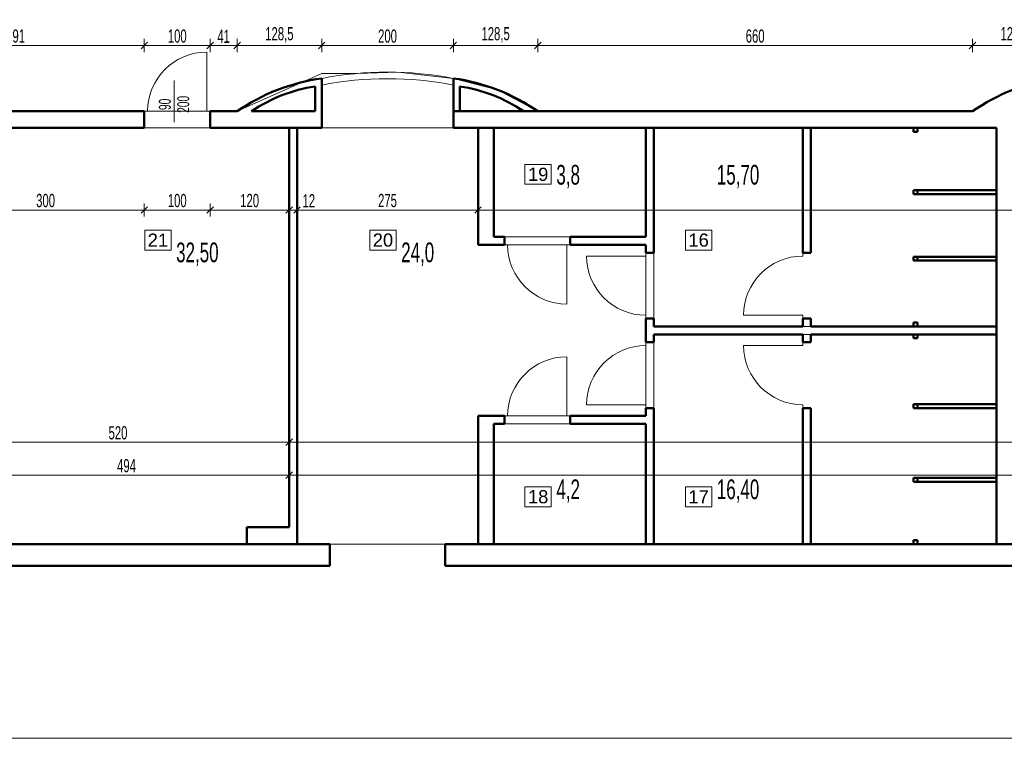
# Model space of a CAD drawing. Header units: millimetres. Extents: x 72202 to 304796, y 21658 to 519946.
# Tile 19 of 139: x 195929 to 197425, y 200669 to 201761. Entities that reach past the tile are written whole.
import ezdxf

# ---------------------------------------------------------------- set-up
doc = ezdxf.new("R2010")
doc.units = ezdxf.units.MM
doc.layers.get('0').update_dxf_attribs({"color": 253})
doc.layers.get('Defpoints').update_dxf_attribs({"color": 253})
for name, color, linetype, lineweight in [('DRZWI I OKNA OPISY', 253, 'Continuous', 9), ('linia - gruba - projektowana', 253, 'Continuous', 50), ('LINIA CIENKA', 7, 'Continuous', 13), ('LINIA WYMIAROWANIE', 253, 'Continuous', 9), ('OPISY', 253, 'Continuous', 9)]:
    doc.layers.add(name, color=color, linetype=linetype, lineweight=lineweight)
doc.layers.add('LINIA-NIE DRUKOWAĆ', color=253, linetype='Continuous', lineweight=20, plot=False)
doc.styles.add('simplex', font='arial.ttf')
doc.styles.get("Standard").update_dxf_attribs({"font": 'ARIALN.TTF', "width": 0.75})
doc.dimstyles.new('sebek100', dxfattribs={"dimtxt": 17, "dimasz": 10, "dimexe": 10, "dimexo": 20, "dimgap": 4, "dimtad": 1, "dimrnd": 0.5, "dimtxsty": 'Standard', "dimblk": 'OBLIQUE', "dimcen": 8, "dimclre": 1, "dimazin": 0, "dimtm": 1e-09, "dimtfac": 1, "dimtix": 1, "dimtmove": 1, "dimatfit": 3, "dimldrblk": 'zas', "dimfxl": 10, "dimfxlon": 1, "dimtolj": 2, "dimlwd": -1, "dimlwe": -1, "dimarcsym": 0})

# ---------------------------------------------------------------- blocks, each defined once
blk = doc.blocks.new('_Oblique')
at = {"color": 0, "linetype": 'ByBlock', "lineweight": -2}
blk.add_line((-0.5, -0.5), (0.5, 0.5), dxfattribs=at)
blk = doc.blocks.new('*D156')
at = {"layer": 'Defpoints', "color": 0, "lineweight": -3, "ltscale": 4, "transparency": 16777216}
for p in [(196118.3, 201597), (195818.3, 201507), (196118.3, 201472)]:
    blk.add_point(p, dxfattribs=at)
at = {"layer": 'LINIA WYMIAROWANIE', "ltscale": 4, "transparency": 16777216}
for p, q in [((195818.3, 201482), (195818.3, 201462)), ((196118.3, 201482), (196118.3, 201462))]:
    blk.add_line(p, q, dxfattribs=at)
at = {"layer": 'LINIA WYMIAROWANIE', "color": 0, "ltscale": 4, "transparency": 16777216}
blk.add_line((195818.3, 201472), (196118.3, 201472), dxfattribs=at)
at = {"layer": 'LINIA WYMIAROWANIE', "color": 0, "ltscale": 4, "transparency": 16777216, "xscale": 10, "yscale": 10, "zscale": 10, "rotation": 180}
blk.add_blockref('_Oblique', (195818.3, 201472), dxfattribs=at)
at = {"layer": 'LINIA WYMIAROWANIE', "color": 0, "ltscale": 4, "transparency": 16777216, "xscale": 10, "yscale": 10, "zscale": 10}
blk.add_blockref('_Oblique', (196118.3, 201472), dxfattribs=at)
at = {"layer": 'LINIA WYMIAROWANIE', "color": 0, "lineweight": -3, "ltscale": 4, "transparency": 16777216, "insert": (195968.3, 201486.3), "char_height": 20, "attachment_point": 5, "bg_fill": 3, "box_fill_scale": 1.1, "bg_fill_color": 256, "bg_fill_true_color": 13158600, "bg_fill_transparency": 0}
blk.add_mtext('\\A2;300', dxfattribs=at)
blk = doc.blocks.new('zas')
blk = doc.blocks.new('*D157')
at = {"layer": 'Defpoints', "color": 0, "lineweight": -3, "ltscale": 4, "transparency": 16777216}
for p in [(196118.3, 201597), (196218.3, 201597), (196218.3, 201472)]:
    blk.add_point(p, dxfattribs=at)
at = {"layer": 'LINIA WYMIAROWANIE', "ltscale": 4, "transparency": 16777216}
for p, q in [((196118.3, 201482), (196118.3, 201462)), ((196218.3, 201482), (196218.3, 201462))]:
    blk.add_line(p, q, dxfattribs=at)
at = {"layer": 'LINIA WYMIAROWANIE', "color": 0, "ltscale": 4, "transparency": 16777216}
blk.add_line((196118.3, 201472), (196218.3, 201472), dxfattribs=at)
at = {"layer": 'LINIA WYMIAROWANIE', "color": 0, "ltscale": 4, "transparency": 16777216, "xscale": 10, "yscale": 10, "zscale": 10, "rotation": 180}
blk.add_blockref('_Oblique', (196118.3, 201472), dxfattribs=at)
at = {"layer": 'LINIA WYMIAROWANIE', "color": 0, "ltscale": 4, "transparency": 16777216, "xscale": 10, "yscale": 10, "zscale": 10}
blk.add_blockref('_Oblique', (196218.3, 201472), dxfattribs=at)
at = {"layer": 'LINIA WYMIAROWANIE', "color": 0, "lineweight": -3, "ltscale": 4, "transparency": 16777216, "insert": (196168.3, 201486.3), "char_height": 20, "attachment_point": 5, "bg_fill": 3, "box_fill_scale": 1.1, "bg_fill_color": 256, "bg_fill_true_color": 13158600, "bg_fill_transparency": 0}
blk.add_mtext('\\A2;100', dxfattribs=at)
blk = doc.blocks.new('*D158')
at = {"layer": 'Defpoints', "color": 0, "lineweight": -3, "ltscale": 4, "transparency": 16777216}
for p in [(196218.3, 201597), (196338.3, 201579.2), (196338.3, 201472)]:
    blk.add_point(p, dxfattribs=at)
at = {"layer": 'LINIA WYMIAROWANIE', "ltscale": 4, "transparency": 16777216}
for p, q in [((196218.3, 201482), (196218.3, 201462)), ((196338.3, 201482), (196338.3, 201462))]:
    blk.add_line(p, q, dxfattribs=at)
at = {"layer": 'LINIA WYMIAROWANIE', "color": 0, "ltscale": 4, "transparency": 16777216}
blk.add_line((196218.3, 201472), (196338.3, 201472), dxfattribs=at)
at = {"layer": 'LINIA WYMIAROWANIE', "color": 0, "ltscale": 4, "transparency": 16777216, "xscale": 10, "yscale": 10, "zscale": 10, "rotation": 180}
blk.add_blockref('_Oblique', (196218.3, 201472), dxfattribs=at)
at = {"layer": 'LINIA WYMIAROWANIE', "color": 0, "ltscale": 4, "transparency": 16777216, "xscale": 10, "yscale": 10, "zscale": 10}
blk.add_blockref('_Oblique', (196338.3, 201472), dxfattribs=at)
at = {"layer": 'LINIA WYMIAROWANIE', "color": 0, "lineweight": -3, "ltscale": 4, "transparency": 16777216, "insert": (196278.3, 201486.3), "char_height": 20, "attachment_point": 5, "bg_fill": 3, "box_fill_scale": 1.1, "bg_fill_color": 256, "bg_fill_true_color": 13158600, "bg_fill_transparency": 0}
blk.add_mtext('\\A2;120', dxfattribs=at)
blk = doc.blocks.new('*D159')
at = {"layer": 'Defpoints', "color": 0, "lineweight": -3, "ltscale": 4, "transparency": 16777216}
for p in [(196338.3, 201579.2), (196350.3, 201576.8)]:
    blk.add_point(p, dxfattribs=at)
at = {"layer": 'LINIA WYMIAROWANIE', "ltscale": 4, "transparency": 16777216}
for p, q in [((196338.3, 201482), (196338.3, 201462)), ((196350.3, 201482), (196350.3, 201462))]:
    blk.add_line(p, q, dxfattribs=at)
at = {"layer": 'LINIA WYMIAROWANIE', "color": 0, "ltscale": 4, "transparency": 16777216}
blk.add_line((196338.3, 201472), (196350.3, 201472), dxfattribs=at)
at = {"layer": 'LINIA WYMIAROWANIE', "color": 0, "ltscale": 4, "transparency": 16777216, "xscale": 10, "yscale": 10, "zscale": 10, "rotation": 180}
blk.add_blockref('_Oblique', (196338.3, 201472), dxfattribs=at)
at = {"layer": 'LINIA WYMIAROWANIE', "color": 0, "lineweight": -3, "ltscale": 4, "transparency": 16777216, "insert": (196368.2, 201486.1), "char_height": 20, "attachment_point": 5, "bg_fill": 3, "box_fill_scale": 1.1, "bg_fill_color": 256, "bg_fill_true_color": 13158600, "bg_fill_transparency": 0}
blk.add_mtext('\\A2;12', dxfattribs=at)
at = {"layer": 'Defpoints', "color": 0, "lineweight": -3, "ltscale": 4, "transparency": 16777216}
blk.add_point((196350.3, 201472), dxfattribs=at)
at = {"layer": 'LINIA WYMIAROWANIE', "color": 0, "ltscale": 4, "transparency": 16777216, "xscale": 10, "yscale": 10, "zscale": 10}
blk.add_blockref('_Oblique', (196350.3, 201472), dxfattribs=at)
blk = doc.blocks.new('*D160')
at = {"layer": 'Defpoints', "color": 0, "lineweight": -3, "ltscale": 4, "transparency": 16777216}
for p in [(196350.3, 201576.8), (196625.3, 201535.9), (196625.3, 201472)]:
    blk.add_point(p, dxfattribs=at)
at = {"layer": 'LINIA WYMIAROWANIE', "ltscale": 4, "transparency": 16777216}
for p, q in [((196350.3, 201482), (196350.3, 201462)), ((196625.3, 201482), (196625.3, 201462))]:
    blk.add_line(p, q, dxfattribs=at)
at = {"layer": 'LINIA WYMIAROWANIE', "color": 0, "ltscale": 4, "transparency": 16777216}
blk.add_line((196350.3, 201472), (196625.3, 201472), dxfattribs=at)
at = {"layer": 'LINIA WYMIAROWANIE', "color": 0, "ltscale": 4, "transparency": 16777216, "xscale": 10, "yscale": 10, "zscale": 10, "rotation": 180}
blk.add_blockref('_Oblique', (196350.3, 201472), dxfattribs=at)
at = {"layer": 'LINIA WYMIAROWANIE', "color": 0, "ltscale": 4, "transparency": 16777216, "xscale": 10, "yscale": 10, "zscale": 10}
blk.add_blockref('_Oblique', (196625.3, 201472), dxfattribs=at)
at = {"layer": 'LINIA WYMIAROWANIE', "color": 0, "lineweight": -3, "ltscale": 4, "transparency": 16777216, "insert": (196487.8, 201486.3), "char_height": 20, "attachment_point": 5, "bg_fill": 3, "box_fill_scale": 1.1, "bg_fill_color": 256, "bg_fill_true_color": 13158600, "bg_fill_transparency": 0}
blk.add_mtext('\\A2;275', dxfattribs=at)
blk = doc.blocks.new('*D169')
at = {"layer": 'Defpoints', "color": 0, "lineweight": -3, "ltscale": 4, "transparency": 16777216}
for p in [(196338.3, 201069), (196338.3, 201043.9), (195844.3, 201032)]:
    blk.add_point(p, dxfattribs=at)
at = {"layer": 'LINIA WYMIAROWANIE', "ltscale": 4, "transparency": 16777216}
for p, q in [((195844.3, 201059), (195844.3, 201079)), ((196338.3, 201063.9), (196338.3, 201079))]:
    blk.add_line(p, q, dxfattribs=at)
at = {"layer": 'LINIA WYMIAROWANIE', "color": 0, "ltscale": 4, "transparency": 16777216}
blk.add_line((195844.3, 201069), (196338.3, 201069), dxfattribs=at)
at = {"layer": 'LINIA WYMIAROWANIE', "color": 0, "ltscale": 4, "transparency": 16777216, "xscale": 10, "yscale": 10, "zscale": 10, "rotation": 180}
blk.add_blockref('_Oblique', (195844.3, 201069), dxfattribs=at)
at = {"layer": 'LINIA WYMIAROWANIE', "color": 0, "ltscale": 4, "transparency": 16777216, "xscale": 10, "yscale": 10, "zscale": 10}
blk.add_blockref('_Oblique', (196338.3, 201069), dxfattribs=at)
at = {"layer": 'LINIA WYMIAROWANIE', "color": 0, "lineweight": -3, "ltscale": 4, "transparency": 16777216, "insert": (196091.3, 201083.3), "char_height": 20, "attachment_point": 5, "bg_fill": 3, "box_fill_scale": 1.1, "bg_fill_color": 256, "bg_fill_true_color": 13158600, "bg_fill_transparency": 0}
blk.add_mtext('\\A2;494', dxfattribs=at)
blk = doc.blocks.new('*D172')
at = {"layer": 'Defpoints', "color": 0, "lineweight": -3, "ltscale": 4, "transparency": 16777216}
for p in [(195818.3, 201203.2), (196338.3, 201180.4), (196338.3, 201119)]:
    blk.add_point(p, dxfattribs=at)
at = {"layer": 'LINIA WYMIAROWANIE', "ltscale": 4, "transparency": 16777216}
for p, q in [((195818.3, 201129), (195818.3, 201109)), ((196338.3, 201129), (196338.3, 201109))]:
    blk.add_line(p, q, dxfattribs=at)
at = {"layer": 'LINIA WYMIAROWANIE', "color": 0, "ltscale": 4, "transparency": 16777216}
blk.add_line((195818.3, 201119), (196338.3, 201119), dxfattribs=at)
at = {"layer": 'LINIA WYMIAROWANIE', "color": 0, "ltscale": 4, "transparency": 16777216, "xscale": 10, "yscale": 10, "zscale": 10, "rotation": 180}
blk.add_blockref('_Oblique', (195818.3, 201119), dxfattribs=at)
at = {"layer": 'LINIA WYMIAROWANIE', "color": 0, "ltscale": 4, "transparency": 16777216, "xscale": 10, "yscale": 10, "zscale": 10}
blk.add_blockref('_Oblique', (196338.3, 201119), dxfattribs=at)
at = {"layer": 'LINIA WYMIAROWANIE', "color": 0, "lineweight": -3, "ltscale": 4, "transparency": 16777216, "insert": (196078.3, 201133.3), "char_height": 20, "attachment_point": 5, "bg_fill": 3, "box_fill_scale": 1.1, "bg_fill_color": 256, "bg_fill_true_color": 13158600, "bg_fill_transparency": 0}
blk.add_mtext('\\A2;520', dxfattribs=at)
blk = doc.blocks.new('*D186')
at = {"layer": 'Defpoints', "color": 0, "lineweight": -3, "ltscale": 4, "transparency": 16777216}
for p in [(196118.3, 201722), (195727.3, 201609.5), (196118.3, 201609.5)]:
    blk.add_point(p, dxfattribs=at)
at = {"layer": 'LINIA WYMIAROWANIE', "ltscale": 4, "transparency": 16777216}
for p, q in [((195727.3, 201712), (195727.3, 201732)), ((196118.3, 201712), (196118.3, 201732))]:
    blk.add_line(p, q, dxfattribs=at)
at = {"layer": 'LINIA WYMIAROWANIE', "color": 0, "ltscale": 4, "transparency": 16777216}
blk.add_line((195727.3, 201722), (196118.3, 201722), dxfattribs=at)
at = {"layer": 'LINIA WYMIAROWANIE', "color": 0, "ltscale": 4, "transparency": 16777216, "xscale": 10, "yscale": 10, "zscale": 10, "rotation": 180}
blk.add_blockref('_Oblique', (195727.3, 201722), dxfattribs=at)
at = {"layer": 'LINIA WYMIAROWANIE', "color": 0, "ltscale": 4, "transparency": 16777216, "xscale": 10, "yscale": 10, "zscale": 10}
blk.add_blockref('_Oblique', (196118.3, 201722), dxfattribs=at)
at = {"layer": 'LINIA WYMIAROWANIE', "color": 0, "lineweight": -3, "ltscale": 4, "transparency": 16777216, "insert": (195922.8, 201736.3), "char_height": 20, "attachment_point": 5, "bg_fill": 3, "box_fill_scale": 1.1, "bg_fill_color": 256, "bg_fill_true_color": 13158600, "bg_fill_transparency": 0}
blk.add_mtext('\\A2;391', dxfattribs=at)
blk = doc.blocks.new('*D187')
at = {"layer": 'Defpoints', "color": 0, "lineweight": -3, "ltscale": 4, "transparency": 16777216}
for p in [(196218.3, 201722), (196118.3, 201609.5), (196218.3, 201609.5)]:
    blk.add_point(p, dxfattribs=at)
at = {"layer": 'LINIA WYMIAROWANIE', "ltscale": 4, "transparency": 16777216}
for p, q in [((196118.3, 201712), (196118.3, 201732)), ((196218.3, 201712), (196218.3, 201732))]:
    blk.add_line(p, q, dxfattribs=at)
at = {"layer": 'LINIA WYMIAROWANIE', "color": 0, "ltscale": 4, "transparency": 16777216}
blk.add_line((196118.3, 201722), (196218.3, 201722), dxfattribs=at)
at = {"layer": 'LINIA WYMIAROWANIE', "color": 0, "ltscale": 4, "transparency": 16777216, "xscale": 10, "yscale": 10, "zscale": 10, "rotation": 180}
blk.add_blockref('_Oblique', (196118.3, 201722), dxfattribs=at)
at = {"layer": 'LINIA WYMIAROWANIE', "color": 0, "ltscale": 4, "transparency": 16777216, "xscale": 10, "yscale": 10, "zscale": 10}
blk.add_blockref('_Oblique', (196218.3, 201722), dxfattribs=at)
at = {"layer": 'LINIA WYMIAROWANIE', "color": 0, "lineweight": -3, "ltscale": 4, "transparency": 16777216, "insert": (196168.3, 201736.3), "char_height": 20, "attachment_point": 5, "bg_fill": 3, "box_fill_scale": 1.1, "bg_fill_color": 256, "bg_fill_true_color": 13158600, "bg_fill_transparency": 0}
blk.add_mtext('\\A2;100', dxfattribs=at)
blk = doc.blocks.new('*D188')
at = {"layer": 'Defpoints', "color": 0, "lineweight": -3, "ltscale": 4, "transparency": 16777216}
for p in [(196259.3, 201622), (196218.3, 201609.5)]:
    blk.add_point(p, dxfattribs=at)
at = {"layer": 'LINIA WYMIAROWANIE', "ltscale": 4, "transparency": 16777216}
for p, q in [((196218.3, 201712), (196218.3, 201732)), ((196259.3, 201712), (196259.3, 201732))]:
    blk.add_line(p, q, dxfattribs=at)
at = {"layer": 'LINIA WYMIAROWANIE', "color": 0, "ltscale": 4, "transparency": 16777216}
blk.add_line((196218.3, 201722), (196259.3, 201722), dxfattribs=at)
at = {"layer": 'LINIA WYMIAROWANIE', "color": 0, "ltscale": 4, "transparency": 16777216, "xscale": 10, "yscale": 10, "zscale": 10, "rotation": 180}
blk.add_blockref('_Oblique', (196218.3, 201722), dxfattribs=at)
at = {"layer": 'LINIA WYMIAROWANIE', "color": 0, "ltscale": 4, "transparency": 16777216, "xscale": 10, "yscale": 10, "zscale": 10}
blk.add_blockref('_Oblique', (196259.3, 201722), dxfattribs=at)
at = {"layer": 'LINIA WYMIAROWANIE', "color": 0, "lineweight": -3, "ltscale": 4, "transparency": 16777216, "insert": (196238.8, 201736.1), "char_height": 20, "attachment_point": 5, "bg_fill": 3, "box_fill_scale": 1.1, "bg_fill_color": 256, "bg_fill_true_color": 13158600, "bg_fill_transparency": 0}
blk.add_mtext('\\A2;41', dxfattribs=at)
at = {"layer": 'Defpoints', "color": 0, "lineweight": -3, "ltscale": 4, "transparency": 16777216}
blk.add_point((196259.3, 201722), dxfattribs=at)
blk = doc.blocks.new('*D189')
at = {"layer": 'Defpoints', "color": 0, "lineweight": -3, "ltscale": 4, "transparency": 16777216}
for p in [(196387.8, 201722), (196259.3, 201622), (196387.8, 201625.8)]:
    blk.add_point(p, dxfattribs=at)
at = {"layer": 'LINIA WYMIAROWANIE', "ltscale": 4, "transparency": 16777216}
for p, q in [((196259.3, 201712), (196259.3, 201732)), ((196387.8, 201712), (196387.8, 201732))]:
    blk.add_line(p, q, dxfattribs=at)
at = {"layer": 'LINIA WYMIAROWANIE', "color": 0, "ltscale": 4, "transparency": 16777216}
blk.add_line((196259.3, 201722), (196387.8, 201722), dxfattribs=at)
at = {"layer": 'LINIA WYMIAROWANIE', "color": 0, "ltscale": 4, "transparency": 16777216, "xscale": 10, "yscale": 10, "zscale": 10, "rotation": 180}
blk.add_blockref('_Oblique', (196259.3, 201722), dxfattribs=at)
at = {"layer": 'LINIA WYMIAROWANIE', "color": 0, "ltscale": 4, "transparency": 16777216, "xscale": 10, "yscale": 10, "zscale": 10}
blk.add_blockref('_Oblique', (196387.8, 201722), dxfattribs=at)
at = {"layer": 'LINIA WYMIAROWANIE', "color": 0, "lineweight": -3, "ltscale": 4, "transparency": 16777216, "insert": (196323.5, 201738.1), "char_height": 20, "attachment_point": 5, "bg_fill": 3, "box_fill_scale": 1.1, "bg_fill_color": 256, "bg_fill_true_color": 13158600, "bg_fill_transparency": 0}
blk.add_mtext('\\A2;128,5', dxfattribs=at)
blk = doc.blocks.new('*D317')
at = {"layer": 'Defpoints', "color": 0, "lineweight": -3, "ltscale": 4, "transparency": 16777216}
for p in [(196587.8, 201722), (196387.8, 201666.7), (196587.8, 201666.7)]:
    blk.add_point(p, dxfattribs=at)
at = {"layer": 'LINIA WYMIAROWANIE', "ltscale": 4, "transparency": 16777216}
for p, q in [((196387.8, 201712), (196387.8, 201732)), ((196587.8, 201712), (196587.8, 201732))]:
    blk.add_line(p, q, dxfattribs=at)
at = {"layer": 'LINIA WYMIAROWANIE', "color": 0, "ltscale": 4, "transparency": 16777216}
blk.add_line((196387.8, 201722), (196587.8, 201722), dxfattribs=at)
at = {"layer": 'LINIA WYMIAROWANIE', "color": 0, "ltscale": 4, "transparency": 16777216, "xscale": 10, "yscale": 10, "zscale": 10, "rotation": 180}
blk.add_blockref('_Oblique', (196387.8, 201722), dxfattribs=at)
at = {"layer": 'LINIA WYMIAROWANIE', "color": 0, "ltscale": 4, "transparency": 16777216, "xscale": 10, "yscale": 10, "zscale": 10}
blk.add_blockref('_Oblique', (196587.8, 201722), dxfattribs=at)
at = {"layer": 'LINIA WYMIAROWANIE', "color": 0, "lineweight": -3, "ltscale": 4, "transparency": 16777216, "insert": (196487.8, 201736.3), "char_height": 20, "attachment_point": 5, "bg_fill": 3, "box_fill_scale": 1.1, "bg_fill_color": 256, "bg_fill_true_color": 13158600, "bg_fill_transparency": 0}
blk.add_mtext('\\A2;200', dxfattribs=at)
blk = doc.blocks.new('*D318')
at = {"layer": 'Defpoints', "color": 0, "lineweight": -3, "ltscale": 4, "transparency": 16777216}
for p in [(197376.3, 201722), (196716.3, 201622), (197376.3, 201622)]:
    blk.add_point(p, dxfattribs=at)
at = {"layer": 'LINIA WYMIAROWANIE', "ltscale": 4, "transparency": 16777216}
for p, q in [((196716.3, 201712), (196716.3, 201732)), ((197376.3, 201712), (197376.3, 201732))]:
    blk.add_line(p, q, dxfattribs=at)
at = {"layer": 'LINIA WYMIAROWANIE', "color": 0, "ltscale": 4, "transparency": 16777216}
blk.add_line((196716.3, 201722), (197376.3, 201722), dxfattribs=at)
at = {"layer": 'LINIA WYMIAROWANIE', "color": 0, "ltscale": 4, "transparency": 16777216, "xscale": 10, "yscale": 10, "zscale": 10, "rotation": 180}
blk.add_blockref('_Oblique', (196716.3, 201722), dxfattribs=at)
at = {"layer": 'LINIA WYMIAROWANIE', "color": 0, "ltscale": 4, "transparency": 16777216, "xscale": 10, "yscale": 10, "zscale": 10}
blk.add_blockref('_Oblique', (197376.3, 201722), dxfattribs=at)
at = {"layer": 'LINIA WYMIAROWANIE', "color": 0, "lineweight": -3, "ltscale": 4, "transparency": 16777216, "insert": (197046.3, 201736.3), "char_height": 20, "attachment_point": 5, "bg_fill": 3, "box_fill_scale": 1.1, "bg_fill_color": 256, "bg_fill_true_color": 13158600, "bg_fill_transparency": 0}
blk.add_mtext('\\A2;660', dxfattribs=at)
blk = doc.blocks.new('*D319')
at = {"layer": 'Defpoints', "color": 0, "lineweight": -3, "ltscale": 4, "transparency": 16777216}
for p in [(197504.8, 201722), (197504.8, 201672), (197376.3, 201622)]:
    blk.add_point(p, dxfattribs=at)
at = {"layer": 'LINIA WYMIAROWANIE', "ltscale": 4, "transparency": 16777216}
for p, q in [((197376.3, 201712), (197376.3, 201732)), ((197504.8, 201712), (197504.8, 201732))]:
    blk.add_line(p, q, dxfattribs=at)
at = {"layer": 'LINIA WYMIAROWANIE', "color": 0, "ltscale": 4, "transparency": 16777216}
blk.add_line((197376.3, 201722), (197504.8, 201722), dxfattribs=at)
at = {"layer": 'LINIA WYMIAROWANIE', "color": 0, "ltscale": 4, "transparency": 16777216, "xscale": 10, "yscale": 10, "zscale": 10, "rotation": 180}
blk.add_blockref('_Oblique', (197376.3, 201722), dxfattribs=at)
at = {"layer": 'LINIA WYMIAROWANIE', "color": 0, "ltscale": 4, "transparency": 16777216, "xscale": 10, "yscale": 10, "zscale": 10}
blk.add_blockref('_Oblique', (197504.8, 201722), dxfattribs=at)
at = {"layer": 'LINIA WYMIAROWANIE', "color": 0, "lineweight": -3, "ltscale": 4, "transparency": 16777216, "insert": (197440.5, 201738.1), "char_height": 20, "attachment_point": 5, "bg_fill": 3, "box_fill_scale": 1.1, "bg_fill_color": 256, "bg_fill_true_color": 13158600, "bg_fill_transparency": 0}
blk.add_mtext('\\A2;128,5', dxfattribs=at)
blk = doc.blocks.new('*D324')
at = {"layer": 'Defpoints', "color": 0, "lineweight": -3, "ltscale": 4, "transparency": 16777216}
for p in [(196587.8, 201722), (196587.8, 201634.5), (196716.3, 201622)]:
    blk.add_point(p, dxfattribs=at)
at = {"layer": 'LINIA WYMIAROWANIE', "ltscale": 4, "transparency": 16777216}
for p, q in [((196587.8, 201712), (196587.8, 201732)), ((196716.3, 201712), (196716.3, 201732))]:
    blk.add_line(p, q, dxfattribs=at)
at = {"layer": 'LINIA WYMIAROWANIE', "color": 0, "ltscale": 4, "transparency": 16777216}
blk.add_line((196716.3, 201722), (196587.8, 201722), dxfattribs=at)
at = {"layer": 'LINIA WYMIAROWANIE', "color": 0, "ltscale": 4, "transparency": 16777216, "xscale": 10, "yscale": 10, "zscale": 10, "rotation": 180}
blk.add_blockref('_Oblique', (196587.8, 201722), dxfattribs=at)
at = {"layer": 'LINIA WYMIAROWANIE', "color": 0, "ltscale": 4, "transparency": 16777216, "xscale": 10, "yscale": 10, "zscale": 10}
blk.add_blockref('_Oblique', (196716.3, 201722), dxfattribs=at)
at = {"layer": 'LINIA WYMIAROWANIE', "color": 0, "lineweight": -3, "ltscale": 4, "transparency": 16777216, "insert": (196652, 201738.1), "char_height": 20, "attachment_point": 5, "bg_fill": 3, "box_fill_scale": 1.1, "bg_fill_color": 256, "bg_fill_true_color": 13158600, "bg_fill_transparency": 0}
blk.add_mtext('\\A2;128,5', dxfattribs=at)

msp = doc.modelspace()

# ---------------------------------------------------------------- linework, layer by layer
at = {"layer": 'linia - gruba - projektowana'}
for p, q in [((196387.792, 201597.042), (196387.792, 201672.042)), ((196587.792, 201597.042), (196587.792, 201672.042)), ((196377.792, 201622.042), (196377.792, 201659.769)), ((196597.792, 201622.042), (196597.792, 201659.769)), ((195793.292, 201622.042), (196118.292, 201622.042)), ((196218.292, 201622.042), (196259.292, 201622.042)), ((196281.333, 201622.042), (196377.792, 201622.042)), ((196587.792, 201622.042), (197376.292, 201622.042)), ((196597.792, 201622.042), (196708.334, 201622.042)), ((195818.292, 201597.042), (196118.292, 201597.042)), ((196218.292, 201597.042), (196387.792, 201597.042)), ((196338.292, 200990.042), (196338.292, 201597.042)), ((196350.292, 200964.042), (196350.292, 201597.042)), ((196587.792, 201597.042), (197412.792, 201597.042)), ((196625.292, 201419.042), (196625.292, 201597.042)), ((196649.292, 201431.042), (196649.292, 201597.042)), ((196880.292, 201431.042), (196880.292, 201597.042)), ((196892.292, 201407.042), (196892.292, 201597.042)), ((197118.792, 201407.042), (197118.792, 201597.042)), ((197130.792, 201407.042), (197130.792, 201597.042)), ((197286.792, 201597.042), (197286.792, 201591.042)), ((197286.792, 201591.042), (197292.792, 201591.042)), ((197292.792, 201597.042), (197292.792, 201591.042)), ((197412.792, 201597.042), (197412.792, 200964.042)), ((197286.792, 201502.042), (197412.792, 201502.042)), ((197286.792, 201502.042), (197286.792, 201496.042)), ((197292.792, 201502.042), (197292.792, 201496.042)), ((197286.792, 201496.042), (197412.792, 201496.042)), ((196665.292, 201431.042), (196649.292, 201431.042)), ((196665.292, 201419.042), (196665.292, 201431.042)), ((196765.292, 201419.042), (196765.292, 201431.042)), ((196880.292, 201431.042), (196765.292, 201431.042)), ((196637.292, 201419.042), (196625.292, 201419.042)), ((196665.292, 201419.042), (196637.292, 201419.042)), ((196880.292, 201419.042), (196765.292, 201419.042)), ((196880.292, 201407.042), (196880.292, 201419.042)), ((196892.292, 201407.042), (196880.292, 201407.042)), ((197130.792, 201407.042), (197118.792, 201407.042)), ((197286.792, 201401.042), (197286.792, 201395.042)), ((197286.792, 201401.042), (197412.792, 201401.042)), ((197286.792, 201395.042), (197412.792, 201395.042)), ((197292.792, 201401.042), (197292.792, 201395.042)), ((196880.292, 201271.042), (196880.292, 201307.042)), ((196880.292, 201271.042), (196880.292, 201307.042)), ((196892.292, 201307.042), (196880.292, 201307.042)), ((196892.292, 201295.042), (196892.292, 201307.042)), ((196892.292, 201295.042), (196892.292, 201307.042)), ((197118.792, 201295.042), (197118.792, 201307.042)), ((197130.792, 201307.042), (197118.792, 201307.042)), ((197130.792, 201295.042), (197130.792, 201307.042)), ((196892.292, 201295.042), (197118.792, 201295.042)), ((197130.792, 201295.042), (197412.792, 201295.042)), ((197286.792, 201301.042), (197286.792, 201295.042)), ((197286.792, 201301.042), (197292.792, 201301.042)), ((197292.792, 201301.042), (197292.792, 201295.042)), ((196892.292, 201271.042), (196892.292, 201283.042)), ((196892.292, 201271.042), (196892.292, 201283.042)), ((196892.292, 201283.042), (197118.792, 201283.042)), ((197118.792, 201271.042), (197118.792, 201283.042)), ((197130.792, 201271.042), (197130.792, 201283.042)), ((197130.792, 201283.042), (197412.792, 201283.042)), ((197286.792, 201277.042), (197286.792, 201283.042)), ((197286.792, 201277.042), (197292.792, 201277.042)), ((197292.792, 201277.042), (197292.792, 201283.042)), ((196880.292, 201271.042), (196892.292, 201271.042)), ((197118.792, 201271.042), (197130.792, 201271.042)), ((196880.292, 201171.042), (196892.292, 201171.042)), ((196880.292, 201159.042), (196880.292, 201171.042)), ((196880.292, 201159.042), (196880.292, 201171.042)), ((196892.292, 200964.042), (196892.292, 201171.042)), ((196892.292, 200964.042), (196892.292, 201171.042)), ((197118.792, 200964.042), (197118.792, 201171.042)), ((197118.792, 201171.042), (197130.792, 201171.042)), ((197130.792, 200964.042), (197130.792, 201171.042)), ((197286.792, 201171.042), (197286.792, 201177.042)), ((197286.792, 201177.042), (197412.792, 201177.042)), ((197286.792, 201171.042), (197412.792, 201171.042)), ((197292.792, 201171.042), (197292.792, 201177.042)), ((196625.292, 200964.042), (196625.292, 201159.042)), ((196625.292, 201159.042), (196637.292, 201159.042)), ((196625.292, 201159.042), (196665.292, 201159.042)), ((196637.292, 201159.042), (196665.292, 201159.042)), ((196665.292, 201147.042), (196665.292, 201159.042)), ((196765.292, 201147.042), (196765.292, 201159.042)), ((196765.292, 201159.042), (196876.239, 201159.042)), ((196765.292, 201159.042), (196880.292, 201159.042)), ((196649.292, 200964.042), (196649.292, 201147.042)), ((196649.292, 201147.042), (196665.292, 201147.042)), ((196765.292, 201147.042), (196880.292, 201147.042)), ((196880.292, 200964.042), (196880.292, 201147.042)), ((196880.292, 200964.042), (196880.292, 201147.042)), ((197286.792, 201065.042), (197412.792, 201065.042)), ((197286.792, 201059.042), (197286.792, 201065.042)), ((197292.792, 201059.042), (197292.792, 201065.042)), ((197286.792, 201059.042), (197412.792, 201059.042)), ((196274.292, 200964.042), (196274.292, 200990.042)), ((196274.292, 200990.042), (196338.292, 200990.042)), ((195844.292, 200964.042), (196274.292, 200964.042)), ((196274.292, 200964.042), (196400.292, 200964.042)), ((196350.292, 200964.042), (196400.292, 200964.042)), ((196400.292, 200931.042), (196400.292, 200964.042)), ((196575.292, 200964.042), (198382.839, 200964.042)), ((196575.292, 200931.042), (196575.292, 200964.042)), ((197286.792, 200970.042), (197292.792, 200970.042)), ((197286.792, 200964.042), (197286.792, 200970.042)), ((197292.792, 200964.042), (197292.792, 200970.042)), ((196400.292, 200931.042), (195458.465, 200931.69)), ((196575.292, 200931.042), (198232.445, 200931.042))]:
    msp.add_line(p, q, dxfattribs=at)
for points in [[(196118.292, 201597.042), (196118.292, 201622.042)], [(196218.292, 201597.042), (196218.292, 201622.042)]]:
    msp.add_lwpolyline(points, dxfattribs=at)
for centre, radius, start, end in [((196427.33, 201380.309), 294.4, 97.718015, 124.804511), ((196548.255, 201380.309), 294.4, 55.195489, 82.281985), ((197544.33, 201380.309), 294.4, 97.718015, 124.804511), ((196410.234, 201434.648), 227.447, 98.200383, 124.522581), ((196565.35, 201434.648), 227.447, 55.477419, 81.799617)]:
    msp.add_arc(centre, radius, start, end, dxfattribs=at)
at = {"layer": 'LINIA CIENKA'}
for p, q in [((196213.292, 201622.042), (196213.292, 201712.042)), ((196118.292, 201622.042), (196123.292, 201622.042)), ((196218.292, 201622.042), (196213.292, 201622.042)), ((196665.292, 201419.042), (196670.292, 201419.042)), ((196765.292, 201419.042), (196760.292, 201419.042)), ((196760.292, 201419.042), (196760.292, 201329.042)), ((196880.292, 201402.042), (196790.292, 201402.042)), ((196880.292, 201407.042), (196880.292, 201402.042)), ((197118.792, 201407.042), (197118.792, 201402.042)), ((196880.292, 201307.042), (196880.292, 201312.042)), ((197118.792, 201312.042), (197028.792, 201312.042)), ((197118.792, 201307.042), (197118.792, 201312.042)), ((196880.292, 201271.042), (196880.292, 201266.042)), ((197118.792, 201266.042), (197028.792, 201266.042)), ((197118.792, 201271.042), (197118.792, 201266.042)), ((196760.292, 201159.042), (196760.292, 201249.042)), ((196880.292, 201176.042), (196790.292, 201176.042)), ((196880.292, 201171.042), (196880.292, 201176.042)), ((197118.792, 201171.042), (197118.792, 201176.042)), ((196665.292, 201159.042), (196670.292, 201159.042)), ((196765.292, 201159.042), (196760.292, 201159.042))]:
    msp.add_line(p, q, dxfattribs=at)
for centre, start, end in [((196213.292, 201622.042), 90, 180), ((196760.292, 201419.042), 180, 270), ((196880.292, 201402.042), 180, 270), ((197118.792, 201312.042), 90, 180), ((196880.292, 201176.042), 90, 180), ((197118.792, 201266.042), 180, 270), ((196760.292, 201159.042), 90, 180)]:
    msp.add_arc(centre, 90, start, end, dxfattribs=at)
at = {"layer": 'LINIA-NIE DRUKOWAĆ'}
for p, q in [((198833.08, 201722.042), (194596.276, 201722.042)), ((198833.08, 201472.042), (194433.292, 201472.042))]:
    msp.add_line(p, q, dxfattribs=at)
for points in [[(198798.62, 202302.088), (198828.234, 202028.687), (198382.839, 201980.444), (198382.839, 200964.042), (198096.792, 200964.042), (198096.792, 201622.042), (197833.292, 201622.042), (197790.226, 201646.868), (197749.471, 201662.407), (197704.792, 201672.042), (197504.792, 201672.042), (197437.574, 201654.671), (197409.152, 201641.84), (197376.292, 201622.042), (196716.292, 201622.042), (196655.011, 201654.671), (196587.792, 201672.042), (196503.525, 201681.418), (196442.27, 201679.677), (196387.792, 201679.677), (196259.292, 201622.042), (195298.792, 201622.042), (195298.792, 201922.997), (198798.62, 202302.088)], [(195818.292, 201597.042), (195818.292, 201032.042), (195844.292, 201032.042), (195844.292, 200980.042), (195844.292, 200964.042), (196274.292, 200964.042), (196274.292, 200990.042), (196338.292, 200990.042), (196338.292, 201597.042), (195818.292, 201597.042)], [(196350.292, 201597.042), (196387.792, 201597.042), (196625.292, 201597.042), (196625.292, 201419.042), (196880.292, 201419.042), (196880.292, 201159.042), (196625.292, 201159.042), (196625.292, 200964.042), (196350.292, 200964.042), (196350.292, 201597.042)], [(194483.292, 201119.042), (199068.44, 201119.042)], [(194483.292, 201069.042), (199068.44, 201069.042)], [(195456.649, 200669.042), (199068.44, 200669.042)]]:
    msp.add_lwpolyline(points, dxfattribs=at)
for points in [[(196880.292, 201597.042), (196649.292, 201597.042), (196649.292, 201431.042), (196880.292, 201431.042)], [(197412.792, 201597.042), (196892.292, 201597.042), (196892.292, 201295.042), (197412.792, 201295.042)], [(197412.792, 201283.042), (196892.292, 201283.042), (196892.292, 200964.042), (197412.792, 200964.042)], [(196880.292, 201147.042), (196649.292, 201147.042), (196649.292, 200964.042), (196880.292, 200964.042)]]:
    msp.add_lwpolyline(points, close=True, dxfattribs=at)
for radius, start, end in [(525, 79.019425, 100.980575), (515, 78.803481, 101.196519)]:
    msp.add_arc((196487.792, 201156.654), radius, start, end, dxfattribs=at)
at = {"layer": 'OPISY'}
for points in [[(196696.615, 201541.198), (196696.615, 201511.198), (196736.615, 201511.198), (196736.615, 201541.198)], [(196118.964, 201441.198), (196118.964, 201411.198), (196158.964, 201411.198), (196158.964, 201441.198)], [(196460.872, 201441.198), (196460.872, 201411.198), (196500.872, 201411.198), (196500.872, 201441.198)], [(196940.4, 201441.198), (196940.4, 201411.198), (196980.4, 201411.198), (196980.4, 201441.198)], [(196696.615, 201051.123), (196696.615, 201021.123), (196736.615, 201021.123), (196736.615, 201051.123)], [(196940.4, 201051.123), (196940.4, 201021.123), (196980.4, 201021.123), (196980.4, 201051.123)]]:
    msp.add_lwpolyline(points, close=True, dxfattribs=at)

# ---------------------------------------------------------------- texts
at = {"layer": 'LINIA-NIE DRUKOWAĆ', "char_height": 30, "width": 125.07, "attachment_point": 1}
for s, insert in [('3,8', (196744.289, 201540.651)), ('15,70', (196988.075, 201540.651)), ('32,50', (196166.638, 201422.616)), ('24,0', (196508.546, 201422.616)), ('4,2', (196744.289, 201062.541)), ('16,40', (196988.075, 201062.541))]:
    msp.add_mtext(s, dxfattribs=dict(at, insert=insert))
at = {"layer": 'OPISY', "char_height": 20, "width": 40, "attachment_point": 5, "style": 'simplex'}
for s, insert in [('19', (196716.615, 201526.198)), ('21', (196138.964, 201426.198)), ('20', (196480.872, 201426.198)), ('16', (196960.4, 201426.198)), ('18', (196716.615, 201036.123)), ('17', (196960.4, 201036.123))]:
    msp.add_mtext(s, dxfattribs=dict(at, insert=insert))

# ---------------------------------------------------------------- next in the draw order: dimensions: what is measured, and where the dimension line sits
at = {"layer": 'LINIA WYMIAROWANIE', "lineweight": -3, "ltscale": 4}
for base, p1, p2, picture, middle in [((196118.292, 201722.042), (195727.292, 201609.542), (196118.292, 201609.542), '*D186', (195922.792, 201736.254)), ((197376.292, 201722.042), (196716.292, 201622.042), (197376.292, 201622.042), '*D318', (197046.292, 201736.254)), ((196118.292, 201472.042), (195818.292, 201507.042), (196118.292, 201597.042), '*D156', (195968.292, 201486.254)), ((196338.292, 201119.042), (195818.292, 201203.229), (196338.292, 201180.404), '*D172', (196078.292, 201133.254)), ((196338.292, 201069.042), (195844.292, 201032.042), (196338.292, 201043.913), '*D169', (196091.292, 201083.254))]:
    dim = msp.add_linear_dim(base=base, p1=p1, p2=p2, dimstyle='sebek100', override={"dimtxt": 20, "dimrnd": 0, "dimclre": 256, "dimtfill": 1, "dimarcsym": 2}, dxfattribs=at)
    dim.commit()
    dim.dimension.update_dxf_attribs({"geometry": picture, "text_midpoint": middle})

# ---------------------------------------------------------------- next in the draw order: dimensions: what is measured, and where the dimension line sits
for base, p1, p2, picture, middle in [((196218.292, 201722.042), (196118.292, 201609.542), (196218.292, 201609.542), '*D187', (196168.292, 201736.254)), ((197504.792, 201722.042), (197376.292, 201622.042), (197504.792, 201672.042), '*D319', (197440.542, 201738.061)), ((196218.292, 201472.042), (196118.292, 201597.042), (196218.292, 201597.042), '*D157', (196168.292, 201486.254))]:
    dim = msp.add_linear_dim(base=base, p1=p1, p2=p2, dimstyle='sebek100', override={"dimtxt": 20, "dimrnd": 0, "dimclre": 256, "dimtfill": 1, "dimarcsym": 2}, dxfattribs=at)
    dim.commit()
    dim.dimension.update_dxf_attribs({"geometry": picture, "text_midpoint": middle})

# ---------------------------------------------------------------- next in the draw order: linework, layer by layer
at = {"layer": 'DRZWI I OKNA OPISY'}
msp.add_line((196163.56, 201605.685), (196163.56, 201668.871), dxfattribs=at)

# ---------------------------------------------------------------- next in the draw order: texts
at = {"layer": 'DRZWI I OKNA OPISY', "char_height": 18, "width": 130, "attachment_point": 5, "rotation": 90}
for s, insert in [('200', (196177.546, 201632.624)), ('90', (196149.584, 201632.624))]:
    msp.add_mtext(s, dxfattribs=dict(at, insert=insert))

# ---------------------------------------------------------------- next in the draw order: dimensions: what is measured, and where the dimension line sits
at = {"layer": 'LINIA WYMIAROWANIE', "lineweight": -3, "ltscale": 4}
for base, p1, p2, picture, middle in [((196259.292, 201722.042), (196218.292, 201609.542), (196259.292, 201622.042), '*D188', (196238.792, 201736.083)), ((196338.292, 201472.042), (196218.292, 201597.042), (196338.292, 201579.155), '*D158', (196278.292, 201486.254))]:
    dim = msp.add_linear_dim(base=base, p1=p1, p2=p2, dimstyle='sebek100', override={"dimtxt": 20, "dimrnd": 0, "dimclre": 256, "dimtfill": 1, "dimarcsym": 2}, dxfattribs=at)
    dim.commit()
    dim.dimension.update_dxf_attribs({"geometry": picture, "text_midpoint": middle})

# ---------------------------------------------------------------- next in the draw order: dimensions: what is measured, and where the dimension line sits
dim = msp.add_linear_dim(base=(196387.792, 201722.042), p1=(196259.292, 201622.042), p2=(196387.792, 201625.793), dimstyle='sebek100', override={"dimtxt": 20, "dimrnd": 0, "dimclre": 256, "dimtfill": 1, "dimarcsym": 2}, dxfattribs=at)
dim.commit()
dim.dimension.update_dxf_attribs({"geometry": '*D189', "text_midpoint": (196323.542, 201738.061)})
dim = msp.add_linear_dim(base=(196350.292, 201472.042), p1=(196338.292, 201579.155), p2=(196350.292, 201576.797), dimstyle='sebek100', override={"dimtxt": 20, "dimrnd": 0, "dimclre": 256, "dimtfill": 1, "dimarcsym": 2}, dxfattribs=at)
dim.commit()
dim.dimension.update_dxf_attribs({"geometry": '*D159', "text_midpoint": (196368.25, 201472.042), "dimtype": 160})

# ---------------------------------------------------------------- next in the draw order: dimensions: what is measured, and where the dimension line sits
for base, p1, p2, picture, middle in [((196587.792, 201722.042), (196387.792, 201666.738), (196587.792, 201666.738), '*D317', (196487.792, 201736.254)), ((196625.292, 201472.042), (196350.292, 201576.797), (196625.292, 201535.936), '*D160', (196487.792, 201486.254))]:
    dim = msp.add_linear_dim(base=base, p1=p1, p2=p2, dimstyle='sebek100', override={"dimtxt": 20, "dimrnd": 0, "dimclre": 256, "dimtfill": 1, "dimarcsym": 2}, dxfattribs=at)
    dim.commit()
    dim.dimension.update_dxf_attribs({"geometry": picture, "text_midpoint": middle})

# ---------------------------------------------------------------- next in the draw order: dimensions: what is measured, and where the dimension line sits
dim = msp.add_linear_dim(base=(196587.792, 201722.042), p1=(196716.292, 201622.042), p2=(196587.792, 201634.542), dimstyle='sebek100', override={"dimtxt": 20, "dimrnd": 0, "dimclre": 256, "dimtfill": 1, "dimarcsym": 2}, dxfattribs=at)
dim.commit()
dim.dimension.update_dxf_attribs({"geometry": '*D324', "text_midpoint": (196652.042, 201738.061)})

doc.saveas('drawing.dxf')
